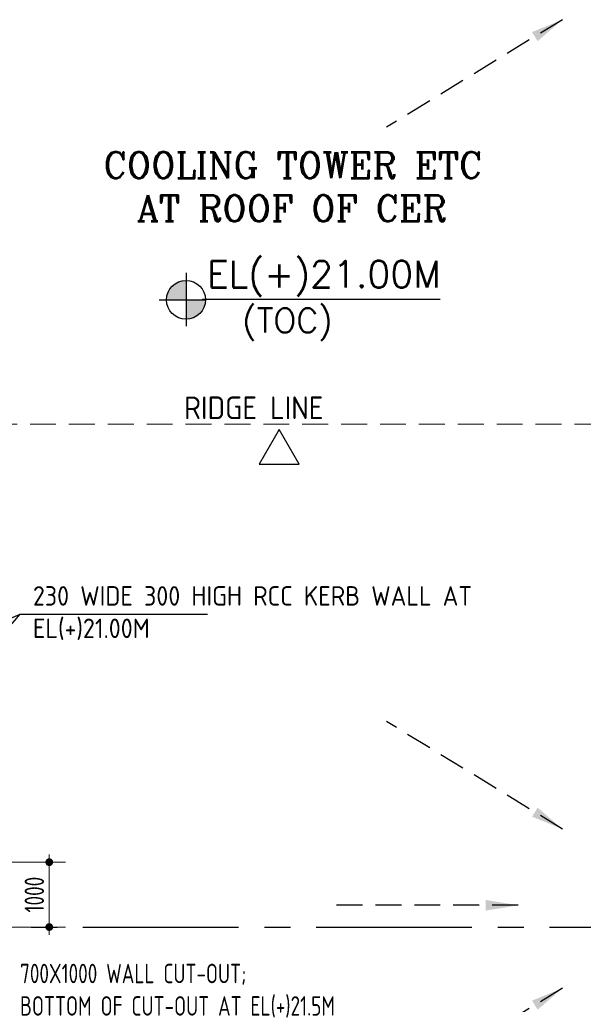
# Model space of a CAD drawing. Extents: x -11758 to 4934791, y -233543 to 1826789.
# Tile 95 of 107: x 546249 to 554945, y 84583 to 99764. Entities that reach past the tile are written whole.
import ezdxf
from ezdxf.enums import TextEntityAlignment as Align

# ---------------------------------------------------------------- set-up
doc = ezdxf.new("R2010")
doc.units = 0
doc.header["$LTSCALE"] = 800
doc.header["$MEASUREMENT"] = 0
for name, pattern in [('1 NORTH ELEVATION$0$NORTH ELEVATION$0$HIDDEN', [0.375, 0.25, -0.125]), ('CENTER', [2, 1.25, -0.25, 0.25, -0.25]), ('CENTER2', [1.125, 0.75, -0.125, 0.125, -0.125])]:
    doc.linetypes.add(name, pattern=pattern)
doc.layers.get('0').update_dxf_attribs({"linetype": 'CONTINUOUS'})
doc.layers.get('DEFPOINTS').update_dxf_attribs({"linetype": 'CONTINUOUS'})
for name, color, linetype, lineweight in [('A-CUT OUT', 3, 'CONTINUOUS', 30), ('ARROW', 3, 'CONTINUOUS', 13), ('DIM', 4, 'CONTINUOUS', 15), ('T', 3, 'CONTINUOUS', 15), ('TEXT', 3, 'CONTINUOUS', 15)]:
    doc.layers.add(name, color=color, linetype=linetype, lineweight=lineweight)
doc.layers.add('GRID', color=8, linetype='CENTER')
doc.layers.add('Rev', color=1, linetype='CONTINUOUS')
doc.styles.add('nik', font='isocp.shx')
doc.styles.add('ROMANC', font='romanc')
doc.styles.add('ROMANS', font='ISO9.shx', dxfattribs={"width": 0.8})
doc.styles.add('SIMPLEX-25', font='simplex.shx')
doc.styles.get("Standard").update_dxf_attribs({"font": 'ISO9'})
doc.dimstyles.new('barka INTERNAL DIM', dxfattribs={"dimscale": 100, "dimtxt": 3, "dimasz": 1.2, "dimexe": 2.5, "dimexo": 1.5, "dimgap": 0.8, "dimtad": 1, "dimdsep": 46, "dimtxsty": 'ROMANS', "dimblk": 'DDOT1', "dimcen": 0, "dimclrd": 256, "dimclre": 256, "dimclrt": 2, "dimadec": 0, "dimazin": 2, "dimtp": 0.1, "dimtm": 0.1, "dimtfac": 0.71, "dimtmove": 2, "dimatfit": 3, "dimlwd": -1, "dimlwe": -1, "dimarcsym": 0})
doc.dimstyles.new('MAIN', dxfattribs={"dimtxt": 350, "dimasz": 250, "dimexe": 20, "dimexo": 20, "dimgap": 100, "dimtad": 1, "dimdec": 0, "dimzin": 0, "dimdsep": 46, "dimtxsty": 'ROMANS', "dimcen": 0.09, "dimclrd": 256, "dimclre": 9, "dimclrt": 256, "dimadec": 0, "dimazin": 0, "dimtfac": 1, "dimtdec": 0, "dimtofl": 0, "dimtmove": 0, "dimatfit": 3, "dimfxl": 0.18, "dimtolj": 1, "dimtzin": 0, "dimarcsym": 0})
doc.dimstyles.get("Standard").update_dxf_attribs({"dimtxt": 0.18, "dimasz": 0.18, "dimexe": 0.18, "dimexo": 0.0625, "dimgap": 0.09, "dimtad": 0, "dimtih": 1, "dimtoh": 1, "dimdec": 4, "dimzin": 0, "dimdsep": 46, "dimtxsty": 'Standard', "dimcen": 0.09, "dimadec": 0, "dimazin": 0, "dimtfac": 1, "dimtdec": 4, "dimtofl": 0, "dimtmove": 0, "dimatfit": 3, "dimfxl": 1, "dimtolj": 1, "dimtzin": 0, "dimarcsym": 0})

# ---------------------------------------------------------------- blocks, each defined once
blk = doc.blocks.new('PL-FFL2')
at = {"layer": 'A-CUT OUT'}
h = blk.add_hatch(color=7, dxfattribs=at)
h.paths.add_polyline_path([(3.09, 1.96, 0.414214), (1.09, -0.04), (3.09, -0.04)])
h.paths.add_polyline_path([(5.09, -0.04), (3.09, -0.04), (3.09, -2.04, 0.414214)])
at = {"color": 1, "linetype": 'Continuous'}
for p, q in [((3.09, 2.74), (3.09, -2.74)), ((29.24, 0), (4.78, 0)), ((4.78, 0), (5.09, 0)), ((0.31, -0.04), (5.09, -0.04))]:
    blk.add_line(p, q, dxfattribs=at)
blk.add_circle((3.09, -0.04), 2, dxfattribs=at)
at = {"color": 4, "linetype": 'Continuous'}
blk.add_attdef('EL(+)', text='', height=2.75, dxfattribs=at).set_placement((18.98, 2.4), align=Align.MIDDLE)
at = {"color": 3, "linetype": 'Continuous'}
blk.add_attdef('XXX', text='', height=2.5, dxfattribs=at).set_placement((18.44, -3.52), align=Align.MIDDLE)
blk = doc.blocks.new('DDOT1')
blk.add_line((-1, 0), (1, 0))
at = {"const_width": 0.5}
blk.add_lwpolyline([(-0.25, 0, 1), (0.25, 0, 1)], format="xyb", close=True, dxfattribs=at)
blk = doc.blocks.new('*D133')
at = {"layer": 'DEFPOINTS', "color": 0, "transparency": 16777216}
for p in [(545217, 86774), (545644, 85774), (546705, 85774)]:
    blk.add_point(p, dxfattribs=at)
at = {"layer": 'DIM', "transparency": 16777216}
for p, q in [((545367, 86774), (546955, 86774)), ((546705, 86654), (546705, 85894)), ((545794, 85774), (546955, 85774))]:
    blk.add_line(p, q, dxfattribs=at)
at = {"layer": 'DIM', "transparency": 16777216, "xscale": 119.9999999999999, "yscale": 119.9999999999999, "zscale": 119.9999999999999}
for p, rotation in [((546705, 86774), 90), ((546705, 85774), 270)]:
    blk.add_blockref('DDOT1', p, dxfattribs=dict(at, rotation=rotation))
at = {"layer": 'DIM', "color": 2, "transparency": 16777216, "insert": (546475, 86274), "char_height": 300, "attachment_point": 5, "rotation": 90, "style": 'ROMANS'}
blk.add_mtext('1000', dxfattribs=at)

msp = doc.modelspace()

# ---------------------------------------------------------------- linework, layer by layer
at = {"layer": 'ARROW', "color": 8, "linetype": '1 NORTH ELEVATION$0$NORTH ELEVATION$0$HIDDEN', "ltscale": 2}
msp.add_line((555808.3, 93526.1), (545447.8, 93526.1), dxfattribs=at)
at = {"layer": 'GRID', "linetype": 'CENTER2', "ltscale": 4}
msp.add_line((460824.6, 85774.3), (558378.9, 85774.3), dxfattribs=at)
at = {"layer": 'Rev', "flags": 128}
msp.add_lwpolyline([(550250.8, 93446.1), (549942, 92911.2), (550559.6, 92911.2)], close=True, dxfattribs=at)

# ---------------------------------------------------------------- block references
at = {"color": 6}
ref = msp.add_blockref('PL-FFL2', (548351.8, 95450.7), dxfattribs=dict(at, xscale=150, yscale=150, zscale=150))
ref.add_attrib('XXX', '(TOC)', dxfattribs={"color": 3, "linetype": 'Continuous', "height": 375, "style": 'SIMPLEX-25'}).set_placement((550379.9, 95100.1), align=Align.MIDDLE)
ref.add_attrib('EL(+)', 'EL(+)21.00M', dxfattribs={"color": 4, "linetype": 'Continuous', "height": 412.5, "style": 'SIMPLEX-25'}).set_placement((550940.7, 95810.2), align=Align.MIDDLE)

# ---------------------------------------------------------------- texts
at = {"layer": 'T', "char_height": 400, "attachment_point": 1, "style": 'ROMANC'}
for s, width, insert in [('\\pi65.491;COOLING TOWER ETC \\P\\pi579.78;AT ROOF OF CER', 6702.411, (547474.3, 97722.8)), ('\\pi406.51;MCC ROOM', 4146.345, (537439.7, 96984.8))]:
    msp.add_mtext_dynamic_manual_height_columns(s, width=width, gutter_width=2000, heights=[0], dxfattribs=dict(at, insert=insert))
at = {"layer": 'TEXT', "insert": (548785.7, 93955, 0), "char_height": 350, "width": 4999.003, "attachment_point": 1, "style": 'nik'}
msp.add_mtext('RIDGE LINE', dxfattribs=at)
at = {"layer": 'TEXT', "char_height": 300, "width": 7207.25, "attachment_point": 1, "rotation": 359.99999, "style": 'ROMANS'}
for s, insert in [('{\\W1;230 WIDE 300 HIGH RCC KERB WALL AT EL(+)21.00M}', (546452.6, 91029.9)), ('700X1000 WALL CUT-OUT;\\PBOTTOM OF CUT-OUT AT EL(+)21.5M ', (546254.4, 85207.9))]:
    msp.add_mtext(s, dxfattribs=dict(at, insert=insert))

# ---------------------------------------------------------------- dimensions: what is measured, and where the dimension line sits
at = {"layer": 'DIM'}
dim = msp.add_linear_dim(base=(546704.7, 85774.3), p1=(545216.8, 86774.3), p2=(545643.6, 85774.3), angle=90, dimstyle='barka INTERNAL DIM', override={"dimdec": 0, "dimtmove": 0}, dxfattribs=at)
dim.commit()
dim.dimension.update_dxf_attribs({"geometry": '*D133', "text_midpoint": (546704.7, 86274.3), "dimtype": 160})

# ---------------------------------------------------------------- leaders
at = {"layer": 'ARROW', "linetype": '1 NORTH ELEVATION$0$NORTH ELEVATION$0$HIDDEN', "ltscale": 2}
for points in [[(554623.5, 99763.9), (551906.9, 98104.7)], [(554623.5, 87284.8), (551906.9, 88944.1)], [(553938.6, 86109.6), (551107.3, 86109.6)], [(554623.5, 84830.6), (551906.9, 83171.4)]]:
    msp.add_leader(points, dimstyle='MAIN', override={"dimasz": 500, "dimtad": 0, "dimfxl": 2.5, "dimarcsym": 2}, dxfattribs=at)
at = {"layer": 'TEXT'}
for points in [[(542985, 86774.3), (546255.7, 90597.1), (549146.9, 90597.1)], [(545447.2, 90253.2), (546255.7, 90597.1), (549146.9, 90597.1)]]:
    msp.add_leader(points, dimstyle='Standard', override={"dimtxt": 350, "dimasz": 300, "dimexe": 0, "dimexo": 0, "dimgap": 100, "dimtad": 0, "dimtih": 0, "dimtoh": 0, "dimdec": 0, "dimtxsty": 'ROMANS', "dimcen": 0, "dimclrd": 9, "dimclre": 9, "dimclrt": 256, "dimtdec": 0, "dimtix": 1, "dimtofl": 1, "dimatfit": 0}, dxfattribs=at)

doc.saveas('drawing.dxf')
